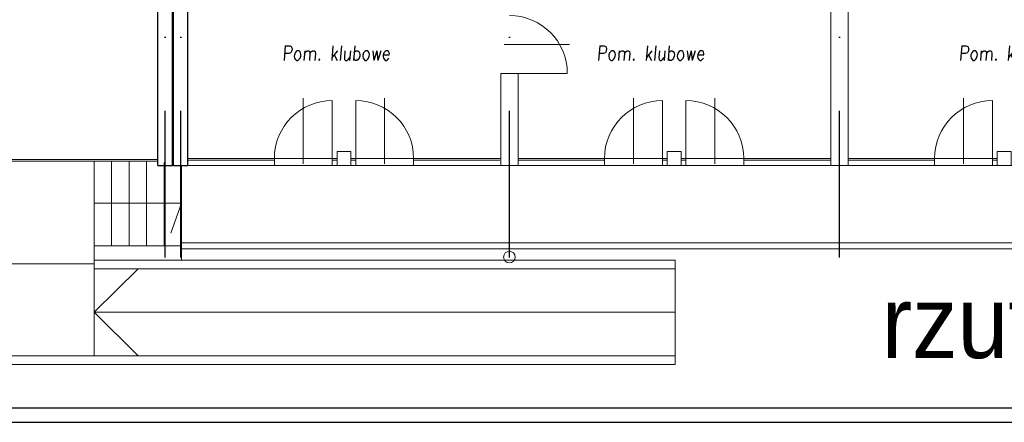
# Model space of a CAD drawing. Header units: millimetres. Extents: x -6513 to 30474, y -6915 to 65597.
# Tile 41 of 256: x 5171 to 6871, y 541 to 1237. Entities that reach past the tile are written whole.
import ezdxf

# ---------------------------------------------------------------- set-up
doc = ezdxf.new("R2010")
doc.units = ezdxf.units.MM
doc.linetypes.add('DASHDOTX2', pattern=[50.8, 25.4, -12.7, 0, -12.7])
doc.layers.get('0').update_dxf_attribs({"color": 8})
doc.layers.add('A-osie', color=8, linetype='DASHDOTX2')
for name, color, linetype, lineweight in [('A_cienka', 8, 'Continuous', 5), ('A_linia przekroj', 8, 'Continuous', 25), ('A_warstwy', 8, 'Continuous', 9), ('A_widok', 8, 'Continuous', 13), ('CH-KD-ZEWN-RD', 8, 'Continuous', 20), ('R-TABELKA', 8, 'Continuous', 25)]:
    doc.layers.add(name, color=color, linetype=linetype, lineweight=lineweight)
doc.styles.add('ROMANSS', font='romans.shx', dxfattribs={"width": 0.8, "oblique": 5})
doc.styles.add('styl Arial', font='ARIAL.TTF', dxfattribs={"width": 0.9})

# ---------------------------------------------------------------- blocks, each defined once
blk = doc.blocks.new('drzwi schem')
at = {"color": 252, "ltscale": 10}
blk.add_line((0.5, -0.093), (0.5, 1.04), dxfattribs=at)
at = {"color": 252}
blk.add_line((0, 0), (0, 1), dxfattribs=at)
blk.add_arc((0, 0), 1, 0, 90, dxfattribs=at)

msp = doc.modelspace()

# ---------------------------------------------------------------- linework, layer by layer
at = {"layer": 'A-osie', "ltscale": 10}
for p, q in [((5421.897, 825.294), (5421.897, 2370.209)), ((5448.897, 825.294), (5448.897, 2370.209)), ((6016.397, 825.294), (6016.397, 2370.209)), ((6586.397, 825.294), (6586.397, 2370.209))]:
    msp.add_line(p, q, dxfattribs=at)
at = {"layer": 'A_cienka'}
for p, q in [((4869.397, 994.844), (5409.397, 994.844)), ((4869.397, 991.844), (5409.397, 991.844)), ((5718.774, 996.737), (5461.397, 996.737)), ((5610.549, 993.737), (5461.397, 993.737)), ((5718.774, 993.737), (5710.549, 993.737)), ((5742.774, 996.737), (6001.397, 996.737)), ((5742.774, 993.737), (5750.998, 993.737)), ((5850.998, 993.737), (6000.15, 993.737)), ((6288.774, 996.737), (6031.397, 996.737)), ((6180.549, 993.737), (6031.397, 993.737)), ((6288.774, 993.737), (6280.549, 993.737)), ((6312.774, 996.737), (6571.397, 996.737)), ((6312.774, 993.737), (6320.998, 993.737)), ((6420.998, 993.737), (6570.15, 993.737)), ((6858.774, 996.737), (6601.397, 996.737)), ((6750.549, 993.737), (6601.397, 993.737)), ((6858.774, 993.737), (6850.549, 993.737)), ((5409.397, 984.737), (7741.397, 984.737))]:
    msp.add_line(p, q, dxfattribs=at)
at = {"layer": 'A_cienka', "ltscale": 10}
for p, q in [((5610.549, 996.737), (5610.549, 984.737)), ((5710.549, 996.737), (5710.549, 984.737)), ((5750.998, 996.737), (5750.998, 984.737)), ((5850.998, 996.737), (5850.998, 984.737)), ((6180.549, 996.737), (6180.549, 984.737)), ((6280.549, 996.737), (6280.549, 984.737)), ((6320.998, 996.737), (6320.998, 984.737)), ((6420.998, 996.737), (6420.998, 984.737)), ((6750.549, 996.737), (6750.549, 984.737)), ((6850.549, 996.737), (6850.549, 984.737)), ((5299.283, 919.487), (5450.397, 919.487)), ((5450.397, 919.487), (5431.569, 867.645))]:
    msp.add_line(p, q, dxfattribs=at)
at = {"layer": 'A_linia przekroj'}
for p, q in [((5409.397, 984.737), (5409.397, 1495.709)), ((5409.397, 984.737), (5409.397, 1490.737)), ((5434.397, 984.737), (5434.397, 1495.709)), ((5436.397, 984.737), (5436.397, 1495.709)), ((5461.397, 984.737), (5461.397, 1495.709)), ((5409.397, 984.737), (5434.397, 984.737)), ((5436.397, 984.737), (5461.397, 984.737))]:
    msp.add_line(p, q, dxfattribs=at)
at = {"layer": 'A_warstwy'}
for p, q in [((5299.283, 991.844), (5299.283, 655.737)), ((5329.506, 991.844), (5329.506, 845.896)), ((5359.728, 991.844), (5359.728, 845.896)), ((5389.951, 991.844), (5389.951, 845.896)), ((5420.174, 989.737), (5420.174, 845.896)), ((5450.397, 984.737), (5450.397, 820.737)), ((7741.397, 850.737), (5450.397, 850.737)), ((5450.397, 845.896), (5299.283, 845.896)), ((7741.397, 840.737), (5450.397, 840.737)), ((6302.443, 820.737), (5299.283, 820.737)), ((6302.443, 820.737), (6302.443, 640.737)), ((5299.283, 814.52), (3159.397, 814.52)), ((6302.443, 805.737), (5299.283, 805.737)), ((5299.283, 730.737), (5375.114, 805.737)), ((6302.443, 730.737), (5299.283, 730.737)), ((5299.283, 730.737), (5375.114, 655.737)), ((6302.443, 655.737), (5149.283, 655.737)), ((6302.443, 640.737), (5134.283, 640.737))]:
    msp.add_line(p, q, dxfattribs=at)
at = {"layer": 'A_widok', "ltscale": 5}
for p, q in [((6571.397, 984.737), (6571.397, 1490.737)), ((6601.397, 984.737), (6601.397, 1490.737)), ((6001.397, 984.737), (6001.397, 1143.862)), ((6001.397, 984.737), (6001.397, 1143.862)), ((6001.397, 1143.862), (6031.397, 1143.862)), ((6031.397, 984.737), (6031.397, 1143.862)), ((6001.397, 984.737), (6031.397, 984.737)), ((6571.397, 984.737), (6601.397, 984.737))]:
    msp.add_line(p, q, dxfattribs=at)
for points in [[(5718.774, 984.737), (5742.774, 984.737), (5742.774, 1008.737), (5718.774, 1008.737)], [(6288.774, 984.737), (6312.774, 984.737), (6312.774, 1008.737), (6288.774, 1008.737)], [(6858.774, 984.737), (6882.774, 984.737), (6882.774, 1008.737), (6858.774, 1008.737)]]:
    msp.add_lwpolyline(points, close=True, dxfattribs=at)
at = {"layer": 'CH-KD-ZEWN-RD', "ltscale": 10}
msp.add_circle((6016.397, 826.322), 10, dxfattribs=at)
at = {"layer": 'R-TABELKA'}
for p, q in [((-2961.797, 565.574), (8420.682, 565.574)), ((-3086.797, 540.574), (8445.682, 540.574))]:
    msp.add_line(p, q, dxfattribs=at)

# ---------------------------------------------------------------- block references
at = {"layer": 'A_cienka', "xscale": -100, "yscale": 100, "zscale": 100, "rotation": 270}
msp.add_blockref('drzwi schem', (6016.397, 1143.862), dxfattribs=at)
at = {"layer": 'A_cienka', "yscale": 100, "zscale": 100}
for p, xscale in [((5710.549, 996.737), -100), ((5750.998, 996.737), 100), ((6280.549, 996.737), -100), ((6320.998, 996.737), 100), ((6850.549, 996.737), -100)]:
    msp.add_blockref('drzwi schem', p, dxfattribs=dict(at, xscale=xscale))

# ---------------------------------------------------------------- texts
at = {"layer": 'A_cienka', "char_height": 25, "width": 294.40196, "attachment_point": 1, "style": 'ROMANSS'}
for insert in [(5623.825, 1191.307), (6166.832, 1191.307), (6792.023, 1191.307)]:
    msp.add_mtext('Pom. klubowe', dxfattribs=dict(at, insert=insert))
at = {"layer": 'A_linia przekroj', "insert": (6659.363, 776.57), "char_height": 125, "width": 15819.53733, "attachment_point": 1, "style": 'styl Arial'}
msp.add_mtext('rzut parteru', dxfattribs=at)

doc.saveas('drawing.dxf')
